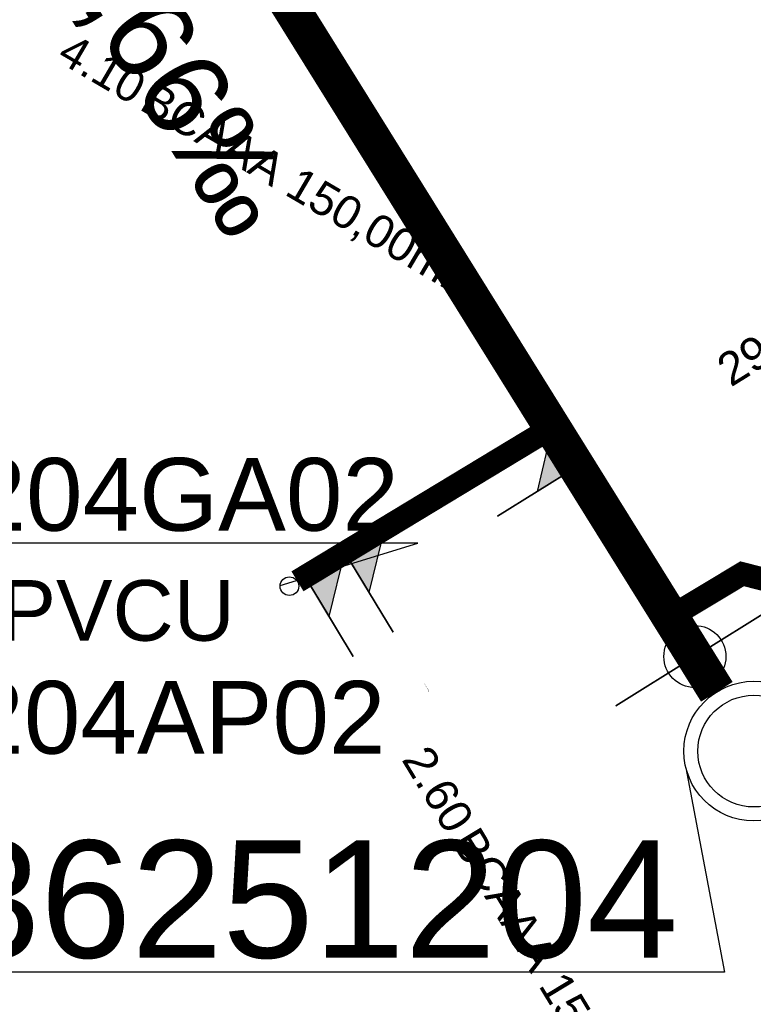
# Model space of a CAD drawing. Extents: x 356718 to 357658, y 5762241 to 5762615.
# Tile 14 of 157: x 356952.43 to 356960.31, y 5762336.59 to 5762347.17. Entities that reach past the tile are written whole.
import ezdxf
from ezdxf.enums import TextEntityAlignment as Align

# ---------------------------------------------------------------- set-up
doc = ezdxf.new("R2010")
doc.units = 0
doc.header["$MEASUREMENT"] = 0
doc.linetypes.add('AUSGEZOGEN', pattern=[0])
doc.linetypes.add('STRICHPUNKT', pattern=[5, 2, -1, 1, -1])
doc.layers.get('0').update_dxf_attribs({"linetype": 'AUSGEZOGEN'})
for name, color, linetype, true_color in [('111_00131_Symbol', 7, 'AUSGEZOGEN', 0x000000), ('111_00228_Schachtsymbol_nach_Sy', 7, 'AUSGEZOGEN', 0x000000), ('114_00133_Schachtnummer', 7, 'AUSGEZOGEN', 0x000000), ('114_10392_Schachtnummer', 7, 'AUSGEZOGEN', 0x000000), ('121_10376_Haltungen_Mischwasser', 6, 'STRICHPUNKT', 0xff00ff), ('121_10399_Haltungen_Mischwasser', 6, 'STRICHPUNKT', 0xff00ff), ('124_10395_Standard1', 7, 'AUSGEZOGEN', 0x000000), ('124_10626_Standard__Laenge____1', 7, 'AUSGEZOGEN', 0x000000), ('141_10677_Stutzen__alle__aus_DW', 7, 'AUSGEZOGEN', 0x000000), ('141_10868_Stutzen__141_', 7, 'AUSGEZOGEN', 0x000000)]:
    doc.layers.add(name, color=color, linetype=linetype, true_color=true_color)
doc.styles.add('ARIAL', font='arial.ttf', dxfattribs={"height": 1.5})
doc.styles.get("Standard").update_dxf_attribs({"font": 'arial.ttf', "height": 1})

# ---------------------------------------------------------------- blocks, each defined once
blk = doc.blocks.new('N03')
at = {"color": 0}
for radius in [0.75, 0.6]:
    blk.add_circle((0, 0), radius, dxfattribs=at)
blk = doc.blocks.new('F00')
at = {"color": 0}
blk.add_circle((0, 0), 0.1, dxfattribs=at)

msp = doc.modelspace()

# ---------------------------------------------------------------- linework, layer by layer
at = {"layer": '114_00133_Schachtnummer', "color": 18, "linetype": 'AUSGEZOGEN', "true_color": 0x000000}
msp.add_lwpolyline([(356955.227, 5762341.092), (356956.705, 5762341.546), (356948.249, 5762341.546)], dxfattribs=at)
at = {"layer": '114_10392_Schachtnummer', "color": 18, "linetype": 'AUSGEZOGEN', "true_color": 0x000000}
msp.add_lwpolyline([(356959.585, 5762339.133), (356960, 5762336.937), (356950.692, 5762336.937)], dxfattribs=at)
at = {"layer": '121_10376_Haltungen_Mischwasser', "color": 6, "linetype": 'STRICHPUNKT', "true_color": 0xff00ff, "const_width": 0.4}
msp.add_lwpolyline([(356959.917, 5762339.95), (356942.85, 5762367.369)], dxfattribs=at)
at = {"layer": '121_10399_Haltungen_Mischwasser', "color": 6, "linetype": 'STRICHPUNKT', "true_color": 0xff00ff, "const_width": 0.25}
for points in [[(356955.413, 5762341.137), (356958.062, 5762342.739)], [(356961.249, 5762340.947), (356960.189, 5762341.218), (356959.502, 5762340.805)]]:
    msp.add_lwpolyline(points, dxfattribs=at)
at = {"layer": '141_10677_Stutzen__alle__aus_DW', "color": 18, "linetype": 'AUSGEZOGEN', "true_color": 0x000000}
for points in [[(356955.923, 5762341.446), (356956.182, 5762341.018), (356956.351, 5762341.704)], [(356955.923, 5762341.446), (356956.441, 5762340.59)]]:
    msp.add_lwpolyline(points, close=True, dxfattribs=at)
at = {"layer": '141_10677_Stutzen__alle__aus_DW', "color": 18, "true_color": 0x000000}
msp.add_solid([(356955.923, 5762341.446), (356956.182, 5762341.018), (356956.351, 5762341.704)], dxfattribs=at)
at = {"layer": '141_10868_Stutzen__141_', "color": 18, "linetype": 'AUSGEZOGEN', "true_color": 0x000000}
for points in [[(356958.412, 5762342.367), (356958.148, 5762342.791), (356957.988, 5762342.103)], [(356958.412, 5762342.367), (356957.563, 5762341.838)], [(356955.495, 5762341.187), (356955.754, 5762340.759), (356955.923, 5762341.446)], [(356955.495, 5762341.187), (356956.013, 5762340.331)], [(356960.53, 5762340.858), (356958.832, 5762339.801)]]:
    msp.add_lwpolyline(points, close=True, dxfattribs=at)
at = {"layer": '141_10868_Stutzen__141_', "color": 18, "true_color": 0x000000}
msp.add_circle((356959.681, 5762340.329), 0.333, dxfattribs=at)
for points in [[(356958.412, 5762342.367), (356958.148, 5762342.791), (356957.988, 5762342.103)], [(356955.495, 5762341.187), (356955.754, 5762340.759), (356955.923, 5762341.446)]]:
    msp.add_solid(points, dxfattribs=at)

# ---------------------------------------------------------------- block references
at = {"layer": '111_00131_Symbol', "color": 18, "true_color": 0x000000, "rotation": 301.9}
for p in [(356958.148, 5762342.791), (356959.416, 5762340.754)]:
    msp.add_blockref('F00', p, dxfattribs=at)
at = {"layer": '111_00131_Symbol', "color": 18, "true_color": 0x000000}
msp.add_blockref('F00', (356955.327, 5762341.085), dxfattribs=at)
at = {"layer": '111_00228_Schachtsymbol_nach_Sy', "color": 18, "true_color": 0x000000}
msp.add_blockref('N03', (356960.313, 5762339.313), dxfattribs=at)

# ---------------------------------------------------------------- texts
at = {"layer": '114_00133_Schachtnummer', "color": 18, "true_color": 0x000000, "style": 'ARIAL'}
for s, p in [('636251204GA02', (356948.249, 5762342.462)), ('636251204AP02', (356948.226, 5762340.067))]:
    msp.add_text(s, height=0.78136, dxfattribs=at).set_placement(p, align=Align.TOP_LEFT)
at = {"layer": '114_10392_Schachtnummer', "color": 18, "true_color": 0x000000, "style": 'ARIAL'}
msp.add_text('636251204', height=1.2601, dxfattribs=at).set_placement((356950.692, 5762338.353), align=Align.TOP_LEFT)
at = {"layer": '124_10395_Standard1', "color": 18, "true_color": 0x000000, "style": 'ARIAL'}
msp.add_text('DN 600 PVCU ; 33,54m ; 10,66‰', height=0.91158, rotation=301.8, dxfattribs=at).set_placement((356945.422, 5762361.418), align=Align.TOP_LEFT)
at = {"layer": '124_10626_Standard__Laenge____1', "color": 18, "true_color": 0x000000, "style": 'ARIAL'}
msp.add_text('DN 150 PVCU', height=0.65113, dxfattribs=at).set_placement((356948.877, 5762341.15), align=Align.TOP_LEFT)
at = {"layer": '141_10677_Stutzen__alle__aus_DW', "color": 18, "true_color": 0x000000}
msp.add_text('2.60', height=0.00707, rotation=301.2, dxfattribs=at).set_placement((356956.787, 5762340.025), align=Align.TOP_RIGHT)
msp.add_text('BCAAA 150,00mm', height=0.00707, rotation=301.2, dxfattribs=at).set_placement((356956.788, 5762340.024), align=Align.TOP_LEFT)
at = {"layer": '141_10868_Stutzen__141_', "color": 18, "true_color": 0x000000}
for s, rotation, p in [('4.10', 329.6, (356953.821, 5762346.553)), ('29.70', 31.8, (356960.93, 5762344.169)), ('2.60', 301.2, (356957.325, 5762338.585))]:
    msp.add_text(s, height=0.3533, rotation=rotation, dxfattribs=at).set_placement(p, align=Align.TOP_RIGHT)
for rotation, p in [(329.6, (356953.879, 5762346.519)), (301.2, (356957.36, 5762338.527))]:
    msp.add_text('BCAAA 150,00mm', height=0.35326, rotation=rotation, dxfattribs=at).set_placement(p, align=Align.TOP_LEFT)

doc.saveas('drawing.dxf')
